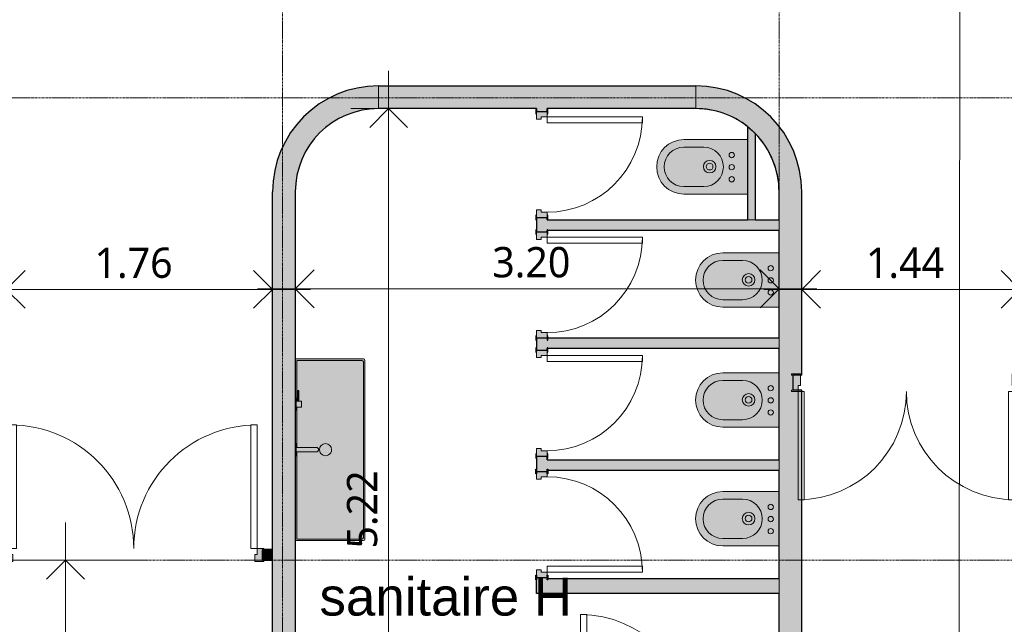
# Model space of a CAD drawing. Header units: millimetres. Extents: x -61176 to 31560, y -11428 to 53287.
# Tile 42 of 124: x -13941 to -7432, y 12388 to 16381. Entities that reach past the tile are written whole.
import ezdxf

# ---------------------------------------------------------------- set-up
doc = ezdxf.new("R2010")
doc.units = ezdxf.units.MM
doc.linetypes.add('Ligne de quadrillage', pattern=[22.225, 12.7, -3.175, 3.175, -3.175])
for name, color, linetype, lineweight in [('A-ANNO-DIMS', 211, 'Continuous', 9), ('A-ANNO-DIMS-100', 211, 'Continuous', 9), ('A-AREA-IDEN', 2, 'Continuous', 9), ('A-DOOR', 31, 'Continuous', 9), ('A-DOOR-FRAM', 31, 'Continuous', 9), ('A-FLOR', 192, 'Continuous', 9), ('A-WALL', 113, 'Continuous', 9), ('G-ANNO-SYMB', 111, 'Continuous', 9), ('I-WALL', 2, 'Continuous', 9), ('P-SANR-FIXT', 6, 'Continuous', 9), ('S-GRID', 1, 'Continuous', 9)]:
    doc.layers.add(name, color=color, linetype=linetype, lineweight=lineweight)
doc.styles.add('Arial_B', font='txt', dxfattribs={"height": 250})
doc.styles.add('Trebuchet MS_B', font='txt', dxfattribs={"height": 200})
doc.dimstyles.new('Cotes_linéaires_rouge_2mm', dxfattribs={"dimscale": 304.8, "dimtxt": 206.190181, "dimasz": 0.410105, "dimexe": 0.82021, "dimexo": 0.0625, "dimgap": 0.065617, "dimtad": 1, "dimlfac": 0.001, "dimrnd": 0.01, "dimzin": 0, "dimdsep": 46, "dimtxsty": 'Trebuchet MS_B', "dimblk1": 'OPEN30', "dimblk2": 'OPEN30', "dimsah": 1, "dimcen": 0.09, "dimdle": 0.82021, "dimazin": 0, "dimtfac": 1, "dimtdec": 4, "dimtix": 1, "dimtmove": 0, "dimatfit": 3, "dimfxl": 1.64042, "dimfxlon": 1, "dimtvp": 1, "dimtolj": 1, "dimtzin": 0, "dimarcsym": 2})

# ---------------------------------------------------------------- blocks, each defined once
blk = doc.blocks.new('Double _R_ - 1_43m x 2_04m-1269362-Niveau 1')
at = {"layer": 'A-DOOR-FRAM'}
h = blk.add_hatch(color=254, dxfattribs=at)
h.paths.add_polyline_path([(-760, 58), (-760, 50), (-750.5, 50.4), (-751.3, 58)])
h.paths.add_polyline_path([(715, 58), (715, 50), (760, 50), (760, 58), (750, 58)])
h.paths.add_polyline_path([(700, -50), (700, -58), (760, -58), (760, -50), (701.6, -50)])
h.paths.add_polyline_path([(-760, -50), (-760, -58), (-750.5, -58), (-750.5, -50)])
h = blk.add_hatch(color=254, dxfattribs=at)
h.paths.add_polyline_path([(-715, 58), (-750.5, 58), (-750, -58), (-700, -58), (-700, 18), (-715, 18), (-715, 50)])
h.paths.add_polyline_path([(750, 50), (715, 50), (715, 18), (700, 18), (700, -50), (750, -50)])
at = {"layer": 'A-DOOR'}
for p, q in [((-675, 773), (-715, 773)), ((-715, 773), (-715, 58)), ((-675, 58), (-675, 773)), ((675, 58), (675, 773)), ((675, 773), (715, 773)), ((715, 773), (715, 58)), ((-715, 58), (-675, 58)), ((715, 58), (675, 58))]:
    blk.add_line(p, q, dxfattribs=at)
for centre, start, end in [((-715, 58), 0, 90), ((715, 58), 90, 180)]:
    blk.add_arc(centre, 715, start, end, dxfattribs=at)
at = {"layer": 'A-DOOR-FRAM', "lineweight": 18}
for p, q in [((-760, 58), (-751.3, 58)), ((-760, 50), (-760, 58)), ((-750.5, 50), (-760, 50)), ((-750.5, 58), (-715, 58)), ((-750, -50), (-750, 50)), ((-715, 58), (-715, 18)), ((-715, 18), (-700, 18)), ((-700, 18), (-700, -58)), ((700, 18), (715, 18)), ((700, -50), (700, 18)), ((715, 58), (760, 58)), ((715, 50), (715, 58)), ((715, 18), (715, 50)), ((750, 50), (750, -50)), ((760, 50), (750, 50)), ((760, 58), (760, 50)), ((-760, -50), (-750.5, -50)), ((-760, -58), (-760, -50)), ((-751.5, -58), (-760, -58)), ((-700, -58), (-750.5, -58)), ((700, -58), (700, -50)), ((760, -58), (700, -58)), ((750, -50), (760, -50)), ((760, -50), (760, -58))]:
    blk.add_line(p, q, dxfattribs=at)
blk = doc.blocks.new('Double _R_ - 1_63m x 2_04m-1281757-Niveau 1')
at = {"layer": 'A-DOOR-FRAM'}
h = blk.add_hatch(color=254, dxfattribs=at)
h.paths.add_polyline_path([(-850, -43), (-842.4, -43), (-842.4, -35), (-860, -35), (-860, -43), (-850, -43)])
h.paths.add_polyline_path([(-842.4, 35), (-842.4, 43), (-860, 43), (-859.4, 35), (-844.4, 35)])
h = blk.add_hatch(color=254, dxfattribs=at)
h.paths.add_polyline_path([(860, -43), (860, -35), (850, -35), (850, 35), (860, 35), (860, 43), (815, 43), (815, 3), (800, 3), (800, -43), (850, -43)])
h.paths.add_polyline_path([(-842.4, -43), (-800, -43), (-800, 3), (-815, 3), (-815, 43), (-842.4, 43), (-842.4, 35), (-850, 35), (-850, -35), (-842.4, -35), (-842.4, -36.2)])
at = {"layer": 'A-DOOR'}
for p, q in [((-775, 858), (-815, 858)), ((-815, 858), (-815, 43)), ((-775, 43), (-775, 858)), ((775, 43), (775, 858)), ((775, 858), (815, 858)), ((815, 858), (815, 43)), ((-815, 43), (-775, 43)), ((815, 43), (775, 43))]:
    blk.add_line(p, q, dxfattribs=at)
for centre, start, end in [((-815, 43), 0, 90), ((815, 43), 90, 180)]:
    blk.add_arc(centre, 815, start, end, dxfattribs=at)
at = {"layer": 'A-DOOR-FRAM', "lineweight": 18}
for p, q in [((-860, 43), (-842.4, 43)), ((-860, 35), (-860, 43)), ((-850, 35), (-859.4, 35)), ((-850, -35), (-850, 35)), ((-842.4, 43), (-815, 43)), ((-815, 43), (-815, 3)), ((-815, 3), (-800, 3)), ((-800, 3), (-800, -43)), ((800, 3), (815, 3)), ((800, -43), (800, 3)), ((815, 43), (860, 43)), ((815, 3), (815, 43)), ((850, 35), (850, -35)), ((860, 35), (850, 35)), ((860, 43), (860, 35)), ((-860, -35), (-850, -35)), ((-860, -43), (-860, -35)), ((-850.6, -43), (-860, -43)), ((-842.4, -43), (-850, -43)), ((-800, -43), (-842.4, -43)), ((860, -43), (800, -43)), ((850, -35), (860, -35)), ((860, -35), (860, -43))]:
    blk.add_line(p, q, dxfattribs=at)
blk = doc.blocks.new('Bidet - 02 - 550 x 360mm-1282880-Niveau 1')
at = {"layer": 'P-SANR-FIXT'}
blk.add_hatch(color=254, dxfattribs=at).paths.add_polyline_path([(125, 626.5), (78.5, 620.4), (35.2, 602.5), (-2, 574), (-30.5, 536.8), (-48.4, 493.5), (-54.6, 447), (-54.6, 75), (304.6, 75), (304.6, 447), (298.4, 493.5), (280.5, 536.8), (252, 574), (214.8, 602.5), (171.5, 620.4)])
for p, q in [((-54.6, 447), (-54.6, 75)), ((-5.1, 315.7), (-5.1, 447)), ((254.9, 315.7), (254.9, 447)), ((304.6, 75), (304.6, 447)), ((-54.6, 75), (304.6, 75))]:
    blk.add_line(p, q, dxfattribs=at)
for centre, radius, start, end in [((125, 447), 179.6, 360, 180), ((124.9, 447), 130, 360, 180), ((124.9, 315.7), 130, 180, 360), ((126.3, 276.4), 41.6, 0, 180), ((126.3, 276.4), 41.6, 180, 360), ((126.3, 276.4), 22.1, 90, 270), ((126.3, 276.4), 22.1, 270, 90), ((42.9, 130.3), 17.5, 0, 180), ((42.9, 130.3), 17.5, 180, 360), ((122.9, 130.3), 17.5, 90, 270), ((122.9, 130.3), 17.5, 270, 90), ((202.9, 130.3), 17.5, 0, 180), ((202.9, 130.3), 17.5, 180, 360)]:
    blk.add_arc(centre, radius, start, end, dxfattribs=at)
blk = doc.blocks.new('Bidet - 02 - 550 x 360mm-1283203-Niveau 1')
at = {"layer": 'P-SANR-FIXT'}
blk.add_hatch(color=254, dxfattribs=at).paths.add_polyline_path([(-54.6, 25), (304.6, 25), (304.6, 447), (298.4, 493.5), (280.5, 536.8), (252, 574), (214.8, 602.5), (171.5, 620.4), (125, 626.5), (78.5, 620.4), (35.2, 602.5), (-2, 574), (-30.5, 536.8), (-48.4, 493.5), (-54.6, 447)])
for p, q in [((-54.6, 447), (-54.6, 25)), ((-5.1, 315.7), (-5.1, 447)), ((254.9, 315.7), (254.9, 447)), ((304.6, 25), (304.6, 447)), ((-54.6, 25), (304.6, 25))]:
    blk.add_line(p, q, dxfattribs=at)
for centre, radius, start, end in [((125, 447), 179.6, 360, 180), ((124.9, 447), 130, 360, 180), ((124.9, 315.7), 130, 180, 360), ((126.3, 276.4), 41.6, 0, 180), ((126.3, 276.4), 41.6, 180, 360), ((126.3, 276.4), 22.1, 90, 270), ((126.3, 276.4), 22.1, 270, 90), ((42.9, 130.3), 17.5, 0, 180), ((42.9, 130.3), 17.5, 180, 360), ((122.9, 130.3), 17.5, 90, 270), ((122.9, 130.3), 17.5, 270, 90), ((202.9, 130.3), 17.5, 0, 180), ((202.9, 130.3), 17.5, 180, 360)]:
    blk.add_arc(centre, radius, start, end, dxfattribs=at)
blk = doc.blocks.new('Lavabo de salle de bain blanc - 1200 mm x 400 mm-1284934-Niveau 1')
at = {"layer": 'P-SANR-FIXT'}
blk.add_hatch(color=254, dxfattribs=at).paths.add_polyline_path([(612.5, 525), (611.1, 530), (607.5, 533.7), (602.5, 535), (-577.5, 535), (-584.6, 532.1), (-587.5, 525), (-587.5, 75), (612.5, 75)])
for p, q in [((-587.5, 525), (-587.5, 75)), ((602.5, 535), (-577.5, 535)), ((-567.5, 525), (592.5, 525)), ((612.5, 75), (612.5, 525)), ((-577.5, 85), (-577.5, 515)), ((602.5, 515), (602.5, 85)), ((-2.5, 214.4), (-2.5, 80)), ((27.5, 214.4), (27.5, 80)), ((-587.5, 75), (612.5, 75)), ((-307.5, 85), (-577.5, 85)), ((-377.5, 98.2), (-307.5, 98.2)), ((-377.5, 91.8), (-377.5, 98.2)), ((-377.5, 91.8), (-307.5, 91.8)), ((-327.5, 80), (-327.5, 75)), ((-327.5, 80), (-247.5, 80)), ((-307.5, 116.1), (-307.5, 80)), ((-307.5, 116.1), (-267.5, 116.1)), ((-267.5, 116.1), (-267.5, 80)), ((-2.5, 85), (-267.5, 85)), ((-247.5, 80), (-247.5, 75)), ((-27.5, 80), (-27.5, 75)), ((-27.5, 80), (52.5, 80)), ((602.5, 85), (27.5, 85)), ((52.5, 80), (52.5, 75))]:
    blk.add_line(p, q, dxfattribs=at)
for centre, radius, start, end in [((-577.5, 525), 10, 90, 180), ((-567.5, 515), 10, 90, 180), ((592.5, 515), 10, 0, 90), ((602.5, 525), 10, 0, 90), ((12.5, 275), 40, 90, 270), ((12.5, 275), 40, 270, 90)]:
    blk.add_arc(centre, radius, start, end, dxfattribs=at)
blk.add_ellipse((12.5, 214.4), major_axis=(-15, 0), ratio=0.983353, start_param=3.141593, end_param=6.283185, dxfattribs=at)
blk = doc.blocks.new('__Int_ Simple - __PP _0_73m x 2_04m_-1272696-Niveau 1')
at = {"layer": 'A-DOOR'}
h = blk.add_hatch(color=254, dxfattribs=at)
h.paths.add_polyline_path([(380, 35), (380, 40), (350, 40), (350, 35)])
h.paths.add_polyline_path([(380, -40), (380, -35), (350, -35), (350, -40)])
h.paths.add_polyline_path([(-420, -40), (-420, -35), (-450, -35), (-450, -40)])
h.paths.add_polyline_path([(-420, 35), (-420, 40), (-450, 40), (-450, 35)])
at = {"layer": 'A-DOOR-FRAM'}
h = blk.add_hatch(color=254, dxfattribs=at)
h.paths.add_polyline_path([(365, -35), (365, 35), (315, 35), (315, 5), (330, 5), (330, -35)])
h.paths.add_polyline_path([(-385, 35), (-435, 35), (-435, -35), (-400, -35), (-400, 5), (-385, 5)])
at = {"layer": 'A-DOOR', "lineweight": 25}
for p, q in [((-420, 40), (-450, 40)), ((-450, 40), (-450, 35)), ((-450, 35), (-420, 35)), ((-420, 35), (-420, 40)), ((380, 40), (350, 40)), ((350, 40), (350, 35)), ((350, 35), (380, 35)), ((380, 35), (380, 40)), ((-420, -35), (-450, -35)), ((-450, -35), (-450, -40)), ((-450, -40), (-420, -40)), ((-420, -40), (-420, -35)), ((380, -35), (350, -35)), ((350, -35), (350, -40)), ((350, -40), (380, -40)), ((380, -40), (380, -35))]:
    blk.add_line(p, q, dxfattribs=at)
at = {"layer": 'A-DOOR'}
for p, q in [((330, -35), (290, -35)), ((290, -765), (290, -35)), ((330, -35), (330, -765)), ((330, -765), (290, -765))]:
    blk.add_line(p, q, dxfattribs=at)
blk.add_arc((330, -35), 730, 180, 270, dxfattribs=at)
at = {"layer": 'A-DOOR-FRAM', "lineweight": 18}
for p, q in [((-435, 35), (-435, -35)), ((-385, 35), (-435, 35)), ((-400, -35), (-400, 5)), ((-400, 5), (-385, 5)), ((-385, 5), (-385, 35)), ((365, 35), (315, 35)), ((315, 35), (315, 5)), ((315, 5), (330, 5)), ((330, 5), (330, -35)), ((365, -35), (365, 35)), ((-435, -35), (-400, -35)), ((330, -35), (365, -35))]:
    blk.add_line(p, q, dxfattribs=at)
blk = doc.blocks.new('__Int_ Simple - __PP _0_63m x 2_04m_-1282696-Niveau 1')
at = {"layer": 'A-DOOR'}
h = blk.add_hatch(color=254, dxfattribs=at)
h.paths.add_polyline_path([(-400, -35), (-400, -40), (-370, -40), (-370, -35)])
h.paths.add_polyline_path([(-400, 35), (-370, 35), (-370, 40), (-400, 40)])
h.paths.add_polyline_path([(300, 35), (330, 35), (330, 40), (300, 40)])
h.paths.add_polyline_path([(300, -35), (300, -40), (330, -40), (330, -35)])
at = {"layer": 'A-DOOR-FRAM'}
h = blk.add_hatch(color=254, dxfattribs=at)
h.paths.add_polyline_path([(-385, -35), (-350, -35), (-350, 5), (-335, 5), (-335, 35), (-385, 35)])
h.paths.add_polyline_path([(265, 5), (280, 5), (280, -35), (315, -35), (315, 35), (265, 35)])
at = {"layer": 'A-DOOR', "lineweight": 25}
for p, q in [((-370, 40), (-400, 40)), ((-400, 40), (-400, 35)), ((-400, 35), (-370, 35)), ((-370, 35), (-370, 40)), ((330, 40), (300, 40)), ((300, 40), (300, 35)), ((300, 35), (330, 35)), ((330, 35), (330, 40)), ((-370, -35), (-400, -35)), ((-400, -35), (-400, -40)), ((-400, -40), (-370, -40)), ((-370, -40), (-370, -35)), ((330, -35), (300, -35)), ((300, -35), (300, -40)), ((300, -40), (330, -40)), ((330, -40), (330, -35))]:
    blk.add_line(p, q, dxfattribs=at)
at = {"layer": 'A-DOOR'}
for p, q in [((280, -35), (240, -35)), ((240, -665), (240, -35)), ((280, -35), (280, -665)), ((280, -665), (240, -665))]:
    blk.add_line(p, q, dxfattribs=at)
blk.add_arc((280, -35), 630, 180, 270, dxfattribs=at)
at = {"layer": 'A-DOOR-FRAM', "lineweight": 18}
for p, q in [((-385, 35), (-385, -35)), ((-335, 35), (-385, 35)), ((-350, -35), (-350, 5)), ((-350, 5), (-335, 5)), ((-335, 5), (-335, 35)), ((315, 35), (265, 35)), ((265, 35), (265, 5)), ((265, 5), (280, 5)), ((280, 5), (280, -35)), ((315, -35), (315, 35)), ((-385, -35), (-350, -35)), ((280, -35), (315, -35))]:
    blk.add_line(p, q, dxfattribs=at)
blk = doc.blocks.new('__Int_ Simple - __PP _0_63m x 2_04m_-1293072-Niveau 1')
at = {"layer": 'A-DOOR'}
h = blk.add_hatch(color=254, dxfattribs=at)
h.paths.add_polyline_path([(330, 35), (330, 40), (300, 40), (300, 35)])
h.paths.add_polyline_path([(330, -40), (330, -35), (300, -35), (300, -40)])
h.paths.add_polyline_path([(-370, -35), (-400, -35), (-400, -40), (-370, -40)])
h.paths.add_polyline_path([(-370, 40), (-400, 40), (-400, 35), (-370, 35)])
at = {"layer": 'A-DOOR-FRAM'}
h = blk.add_hatch(color=254, dxfattribs=at)
h.paths.add_polyline_path([(315, 35), (280, 35), (280, -5), (265, -5), (265, -35), (315, -35)])
h.paths.add_polyline_path([(-335, -35), (-335, -5), (-350, -5), (-350, 35), (-385, 35), (-385, -35)])
at = {"layer": 'A-DOOR'}
for p, q in [((280, 665), (240, 665)), ((240, 665), (240, 35)), ((280, 35), (280, 665)), ((280, 35), (240, 35))]:
    blk.add_line(p, q, dxfattribs=at)
at = {"layer": 'A-DOOR', "lineweight": 25}
for p, q in [((-400, 35), (-400, 40)), ((-400, 40), (-370, 40)), ((-370, 35), (-400, 35)), ((-370, 40), (-370, 35)), ((300, 35), (300, 40)), ((300, 40), (330, 40)), ((330, 35), (300, 35)), ((330, 40), (330, 35)), ((-400, -40), (-400, -35)), ((-400, -35), (-370, -35)), ((-370, -40), (-400, -40)), ((-370, -35), (-370, -40)), ((300, -40), (300, -35)), ((300, -35), (330, -35)), ((330, -40), (300, -40)), ((330, -35), (330, -40))]:
    blk.add_line(p, q, dxfattribs=at)
at = {"layer": 'A-DOOR'}
blk.add_arc((280, 35), 630, 90, 180, dxfattribs=at)
at = {"layer": 'A-DOOR-FRAM', "lineweight": 18}
for p, q in [((-385, 35), (-350, 35)), ((-385, -35), (-385, 35)), ((-350, 35), (-350, -5)), ((280, 35), (315, 35)), ((280, -5), (280, 35)), ((315, 35), (315, -35)), ((-335, -35), (-385, -35)), ((-350, -5), (-335, -5)), ((-335, -5), (-335, -35)), ((265, -5), (280, -5)), ((265, -35), (265, -5)), ((315, -35), (265, -35))]:
    blk.add_line(p, q, dxfattribs=at)
blk = doc.blocks.new('DIMBLOCK157-Niveau 1')
at = {"layer": 'A-ANNO-DIMS-100'}
for p, q in [((-14029.1, 14100.2), (-14029.1, 14850.2)), ((-12269.1, 14100.2), (-12269.1, 14850.2)), ((-12019.1, 14600.2), (-14279.1, 14600.2)), ((-14029.1, 14600.2), (-14029.1, 14100.2)), ((-12269.1, 14600.2), (-12269.1, 14100.2))]:
    blk.add_line(p, q, dxfattribs=at)
at = {"layer": 'A-ANNO-DIMS-100', "lineweight": 25}
for p, q in [((-14029.1, 14600.2), (-13904.1, 14725.2)), ((-12269.1, 14600.2), (-12394.1, 14725.2)), ((-14029.1, 14600.2), (-13904.1, 14475.2)), ((-12269.1, 14600.2), (-12394.1, 14475.2))]:
    blk.add_line(p, q, dxfattribs=at)
at = {"layer": 'A-ANNO-DIMS-100', "color": 0, "insert": (-13446.2, 14876.1), "char_height": 200, "width": 712.929, "attachment_point": 1, "line_spacing_factor": 1.048425, "style": 'Trebuchet MS_B'}
blk.add_mtext('1.76', dxfattribs=at)
blk = doc.blocks.new('_Open30')
at = {"color": 0, "linetype": 'ByBlock', "lineweight": -2}
for p, q in [((-1, 0.268), (0, 0)), ((0, 0), (-1, -0.268)), ((0, 0), (-1, 0))]:
    blk.add_line(p, q, dxfattribs=at)
blk = doc.blocks.new('DIMBLOCK164-Niveau 1')
at = {"layer": 'A-ANNO-DIMS-100'}
for p, q in [((-13637.4, 13061.6), (-13637.4, 3694)), ((-13137.4, 12811.6), (-13887.4, 12811.6)), ((-13637.4, 12811.6), (-13137.4, 12811.6)), ((-13137.4, 3944), (-13887.4, 3944)), ((-13637.4, 3944), (-13137.4, 3944))]:
    blk.add_line(p, q, dxfattribs=at)
at = {"layer": 'A-ANNO-DIMS-100', "lineweight": 25}
for p, q in [((-13637.4, 12811.6), (-13762.4, 12686.6)), ((-13637.4, 12811.6), (-13512.4, 12686.6)), ((-13637.4, 3944), (-13762.4, 4069)), ((-13637.4, 3944), (-13512.4, 4069))]:
    blk.add_line(p, q, dxfattribs=at)
at = {"layer": 'A-ANNO-DIMS-100', "color": 0, "insert": (-13913.3, 8080.7), "char_height": 200, "width": 712.929, "attachment_point": 1, "rotation": 90, "line_spacing_factor": 1.048425, "style": 'Trebuchet MS_B'}
blk.add_mtext('8.87', dxfattribs=at)
blk = doc.blocks.new('DIMBLOCK194-Niveau 1')
at = {"layer": 'A-ANNO-DIMS-100'}
for p, q in [((-8771.3, 15100.2), (-8771.3, 14350.2)), ((-8771.3, 14600.2), (-8771.3, 15100.2)), ((-7329.1, 15100.2), (-7329.1, 14350.2)), ((-7329.1, 14600.2), (-7329.1, 15100.2)), ((-9021.3, 14600.2), (-7079.1, 14600.2))]:
    blk.add_line(p, q, dxfattribs=at)
at = {"layer": 'A-ANNO-DIMS-100', "lineweight": 25}
for p, q in [((-8771.3, 14600.2), (-8646.3, 14725.2)), ((-7329.1, 14600.2), (-7454.1, 14725.2)), ((-8771.3, 14600.2), (-8646.3, 14475.2)), ((-7329.1, 14600.2), (-7454.1, 14475.2))]:
    blk.add_line(p, q, dxfattribs=at)
at = {"layer": 'A-ANNO-DIMS-100', "color": 0, "insert": (-8347.2, 14876.1), "char_height": 200, "width": 712.929, "attachment_point": 1, "rotation": 360, "line_spacing_factor": 1.048425, "style": 'Trebuchet MS_B'}
blk.add_mtext('1.44', dxfattribs=at)
blk = doc.blocks.new('DIMBLOCK195-Niveau 1')
at = {"layer": 'A-ANNO-DIMS-100'}
for p, q in [((-12119.1, 14103.9), (-12119.1, 14853.9)), ((-8921.3, 14103.9), (-8921.3, 14853.9)), ((-8671.3, 14603.9), (-12369.1, 14603.9)), ((-12119.1, 14603.9), (-12119.1, 14103.9)), ((-8921.3, 14603.9), (-8921.3, 14103.9))]:
    blk.add_line(p, q, dxfattribs=at)
at = {"layer": 'A-ANNO-DIMS-100', "lineweight": 25}
for p, q in [((-12119.1, 14603.9), (-11994.1, 14728.9)), ((-8921.3, 14603.9), (-9046.3, 14728.9)), ((-12119.1, 14603.9), (-11994.1, 14478.9)), ((-8921.3, 14603.9), (-9046.3, 14478.9))]:
    blk.add_line(p, q, dxfattribs=at)
at = {"layer": 'A-ANNO-DIMS-100', "color": 0, "insert": (-10817.2, 14879.8), "char_height": 200, "width": 712.929, "attachment_point": 1, "rotation": 360, "line_spacing_factor": 1.048425, "style": 'Trebuchet MS_B'}
blk.add_mtext('3.20', dxfattribs=at)
blk = doc.blocks.new('DIMBLOCK196-Niveau 1')
at = {"layer": 'A-ANNO-DIMS-100'}
for p, q in [((-11501.8, 16044), (-11501.8, 10325.9)), ((-11001.8, 15794), (-11751.8, 15794)), ((-11501.8, 15794), (-11001.8, 15794)), ((-12001.8, 10575.9), (-11251.8, 10575.9)), ((-11501.8, 10575.9), (-12001.8, 10575.9))]:
    blk.add_line(p, q, dxfattribs=at)
at = {"layer": 'A-ANNO-DIMS-100', "lineweight": 25}
for p, q in [((-11501.8, 15794), (-11626.8, 15669)), ((-11501.8, 15794), (-11376.8, 15669)), ((-11501.8, 10575.9), (-11626.8, 10700.9)), ((-11501.8, 10575.9), (-11376.8, 10700.9))]:
    blk.add_line(p, q, dxfattribs=at)
at = {"layer": 'A-ANNO-DIMS-100', "color": 0, "insert": (-11777.7, 12887.9), "char_height": 200, "width": 712.929, "attachment_point": 1, "rotation": 90, "line_spacing_factor": 1.048425, "style": 'Trebuchet MS_B'}
blk.add_mtext('5.22', dxfattribs=at)

msp = doc.modelspace()

# ---------------------------------------------------------------- hatches: boundary and pattern name
at = {"layer": 'A-FLOR'}
h = msp.add_hatch(color=10, dxfattribs=at)
h.paths.add_polyline_path([(-4884.115, 9286.566), (-4752.174, 9334.003), (-4686.996, 9363.989), (-4884.115, 9363.989), (-4884.115, 9288.989)])
h.paths.add_polyline_path([(-84.115, 9363.989), (-84.115, 9762.593), (-234.115, 9547.909), (-203.833, 9483.058), (-163.829, 9416.934), (-124.699, 9363.989)])
h.paths.add_polyline_path([(1624.068, 12069.756), (1589.77, 12090.143), (1587.038, 12090.143), (1589.77, 12088.638)])
h.paths.add_polyline_path([(1546.199, 12109.925), (1518.211, 12122.196), (1496.021, 12129.455), (1521.648, 12119.48)])
h.paths.add_polyline_path([(1466.825, 12139.004), (1450.541, 12144.33), (1444.971, 12144.33), (1450.835, 12142.901)])
h.paths.add_polyline_path([(1385.467, 12157.931), (1377.308, 12159.636), (1380.071, 12158.51)])
h.paths.add_polyline_path([(-5071.646, 12322.739), (-4686.429, 12322.739), (-4689.285, 12324.202), (-4829.115, 12380.251), (-4959.497, 12420.151), (-5102.487, 12450.284), (-5235.252, 12466.977), (-5369.115, 12472.739), (-5369.115, 12322.739), (-5072.077, 12322.739)])
h.paths.add_polyline_path([(-9078.669, 15629.175), (-9078.703, 15629.215), (-9078.674, 15629.182)])
at = {"layer": 'A-WALL', "transparency": 33554534}
for points in [[(-12269.115, 15243.989), (-12119.115, 15243.989), (-12113.517, 15322.262), (-12096.836, 15398.942), (-12069.413, 15472.467), (-12031.805, 15541.342), (-11984.777, 15604.163), (-11929.289, 15659.651), (-11866.468, 15706.679), (-11797.593, 15744.287), (-11724.068, 15771.71), (-11647.388, 15788.391), (-11569.115, 15793.989), (-11569.115, 15943.989), (-11660.483, 15938.001), (-11750.288, 15920.137), (-11836.994, 15890.705), (-11919.115, 15850.207), (-11995.248, 15799.337), (-12064.09, 15738.964), (-12124.462, 15670.122), (-12175.333, 15593.989), (-12215.831, 15511.868), (-12245.263, 15425.162), (-12263.127, 15335.358)], [(-8771.258, 15243.989), (-8777.246, 15335.358), (-8795.11, 15425.162), (-8824.542, 15511.868), (-8865.04, 15593.989), (-8915.911, 15670.122), (-8976.283, 15738.964), (-9045.125, 15799.337), (-9121.258, 15850.207), (-9203.379, 15890.705), (-9290.085, 15920.137), (-9379.89, 15938.001), (-9471.258, 15943.989), (-9471.258, 15793.989), (-9389.331, 15787.35), (-9325.1, 15774.214), (-9255.327, 15749.829), (-9189.453, 15716.309), (-9128.652, 15674.242), (-9102.966, 15652.475), (-9078.666, 15629.172), (-9032.274, 15575.339), (-8993.21, 15515.964), (-8962.129, 15452.046), (-8939.55, 15384.655), (-8925.85, 15314.914), (-8921.258, 15243.989)], [(-12269.115, 11053.203), (-12119.115, 11059.385), (-12119.115, 15243.989), (-12269.115, 15243.989), (-12269.115, 12347.426)], [(-8771.258, 6343.989), (-8771.258, 7633.989), (-8843.356, 7633.989), (-8843.356, 7733.989), (-8771.258, 7733.989), (-8771.258, 13933.989), (-8829.606, 13933.989), (-8829.606, 14033.989), (-8771.258, 14033.989), (-8771.258, 15243.989), (-8921.258, 15243.989), (-8921.258, 6343.989)]]:
    msp.add_hatch(color=55, dxfattribs=at).paths.add_polyline_path(points)
at = {"layer": 'I-WALL', "transparency": 33554534}
for points in [[(-10524.707, 15793.989), (-9471.258, 15793.989), (-9471.258, 15943.989), (-11569.115, 15943.989), (-11569.115, 15793.989), (-11412.45, 15793.989)], [(-9128.668, 15059.747), (-9078.668, 15059.747), (-9078.668, 15629.182), (-9102.978, 15652.486), (-9128.668, 15674.259)], [(-10454.707, 14989.747), (-8921.258, 14989.747), (-8921.258, 15059.747), (-10454.707, 15059.747), (-10454.707, 15045.863)], [(-10454.707, 14209.248), (-8921.258, 14209.248), (-8921.258, 14279.248), (-10454.707, 14279.248)], [(-10454.707, 13404.747), (-8921.258, 13404.747), (-8921.258, 13474.747), (-10454.707, 13474.747)], [(-12269.115, 12811.551), (-12269.115, 12881.551), (-12336.752, 12881.551), (-12336.752, 12811.551)], [(-10524.707, 12590.898), (-8921.258, 12590.898), (-8921.258, 12690.898), (-10524.707, 12690.898)]]:
    msp.add_hatch(color=55, dxfattribs=at).paths.add_polyline_path(points)
h = msp.add_hatch(color=55, dxfattribs=at)
h.paths.add_polyline_path([(-10524.707, 12690.898), (-10454.707, 12690.898), (-10454.707, 12697.823), (-10524.707, 12697.823)])
h.paths.add_polyline_path([(-10524.707, 13397.823), (-10454.707, 13397.823), (-10454.707, 13499.497), (-10524.707, 13499.497)])
h.paths.add_polyline_path([(-10454.707, 14199.497), (-10454.707, 14279.248), (-10524.707, 14279.248), (-10524.707, 14199.497)])
h.paths.add_polyline_path([(-10524.707, 14979.248), (-10454.707, 14979.248), (-10454.707, 15074.993), (-10524.707, 15074.993), (-10524.707, 15045.863)])
h.paths.add_polyline_path([(-10524.707, 15774.993), (-10454.707, 15774.993), (-10454.707, 15793.989), (-10524.707, 15793.989)])

# ---------------------------------------------------------------- linework, layer by layer
at = {"layer": 'A-WALL'}
for p, q in [((-11569.115, 15943.989), (-11569.115, 15793.989)), ((-11569.115, 15943.989), (-11569.115, 15793.989)), ((-9471.258, 15943.989), (-9471.258, 15793.989)), ((-9471.258, 15943.989), (-9471.258, 15793.989)), ((-8921.258, 15059.747), (-8921.258, 14209.248)), ((-8921.258, 13474.747), (-8921.258, 12590.898)), ((-12269.115, 12881.551), (-12269.115, 12811.551))]:
    msp.add_line(p, q, dxfattribs=at)
at = {"layer": 'A-WALL', "lineweight": 25}
for p, q in [((-12269.115, 12881.551), (-12269.115, 15243.989)), ((-12119.115, 15243.989), (-12119.115, 11059.385)), ((-8921.258, 15059.747), (-8921.258, 15243.989)), ((-8771.258, 14033.989), (-8771.258, 15243.989)), ((-8921.258, 14279.248), (-8921.258, 14989.747)), ((-8921.258, 13474.747), (-8921.258, 14209.248)), ((-8771.258, 14033.989), (-8829.606, 14033.989)), ((-8829.606, 14033.989), (-8829.606, 13933.989)), ((-8771.258, 13933.989), (-8829.606, 13933.989)), ((-8771.258, 7733.989), (-8771.258, 13933.989)), ((-8921.258, 12690.898), (-8921.258, 13404.747)), ((-12269.115, 11053.203), (-12269.115, 12811.551)), ((-8921.258, 11721.951), (-8921.258, 12590.898))]:
    msp.add_line(p, q, dxfattribs=at)
at = {"layer": 'A-WALL'}
for centre, radius, start, end in [((-11569.115, 15243.989), 700, 90, 180), ((-9471.258, 15243.989), 700, 360, 90), ((-11569.115, 15243.989), 550, 90, 180), ((-9471.258, 15243.989), 550, 82.0494388, 90), ((-9471.258, 15243.989), 550, 79.4079458, 82.0494388), ((-9471.258, 15243.989), 550, 74.0977131, 79.4079458), ((-9471.258, 15243.989), 550, 70.9343156, 74.0977131), ((-9471.258, 15243.989), 550, 66.1446041, 70.9343156), ((-9471.258, 15243.989), 550, 62.7633362, 66.1446041), ((-9471.258, 15243.989), 550, 58.1904826, 62.7633362), ((-9471.258, 15243.989), 550, 54.6848413, 58.1904826), ((-9471.258, 15243.989), 550, 51.3809985, 54.6848413), ((-9471.258, 15243.989), 550, 44.4550843, 51.4724699), ((-9471.258, 15243.989), 550, 49.4816071, 51.3809985), ((-9471.258, 15243.989), 550, 48.8058999, 49.4789363), ((-9471.258, 15243.989), 550, 44.334284, 48.804536), ((-9471.258, 15243.989), 550, 42.5279647, 44.334284), ((-9471.258, 15243.989), 550, 39.1630227, 42.5279647), ((-9471.258, 15243.989), 550, 34.6487876, 39.1630227), ((-9471.258, 15243.989), 550, 31.3065849, 34.6487876), ((-9471.258, 15243.989), 550, 26.7292251, 31.3065849), ((-9471.258, 15243.989), 550, 23.4661052, 26.7292251), ((-9471.258, 15243.989), 550, 18.7105418, 23.4661052), ((-9471.258, 15243.989), 550, 15.6370367, 18.7105418), ((-9471.258, 15243.989), 550, 10.3947766, 15.6370367), ((-9471.258, 15243.989), 550, 7.815731, 10.3947766), ((-9471.258, 15243.989), 550, 360, 7.815731)]:
    msp.add_arc(centre, radius, start, end, dxfattribs=at)
at = {"layer": 'A-WALL', "lineweight": 25}
for centre, radius, start, end in [((-11569.115, 15243.989), 700, 90, 180), ((-9471.258, 15243.989), 700, 360, 90), ((-11569.115, 15243.989), 550, 90, 180), ((-9471.258, 15243.989), 550, 51.4724699, 90), ((-9471.258, 15243.989), 550, 360, 44.4550843)]:
    msp.add_arc(centre, radius, start, end, dxfattribs=at)
at = {"layer": 'G-ANNO-SYMB'}
msp.add_line((-7736.956, 4984.232), (-7694.957, 48844.227), dxfattribs=at)
at = {"layer": 'I-WALL', "lineweight": 25}
for p, q in [((-11569.115, 15943.989), (-9471.258, 15943.989)), ((-10524.707, 15793.989), (-11569.115, 15793.989)), ((-10524.707, 15793.989), (-10524.707, 15774.993)), ((-10524.707, 15774.993), (-10454.707, 15774.993)), ((-9471.258, 15793.989), (-10454.707, 15793.989)), ((-10454.707, 15774.993), (-10454.707, 15793.989)), ((-9128.668, 15059.747), (-9128.668, 15674.259)), ((-9078.668, 15629.182), (-9078.668, 15059.747)), ((-10524.707, 15074.993), (-10524.707, 14979.248)), ((-10524.707, 15074.993), (-10454.707, 15074.993)), ((-10454.707, 15059.747), (-10454.707, 15074.993)), ((-10454.707, 15059.747), (-9128.668, 15059.747)), ((-9078.668, 15059.747), (-8921.258, 15059.747)), ((-10524.707, 14979.248), (-10454.707, 14979.248)), ((-10454.707, 14979.248), (-10454.707, 14989.747)), ((-8921.258, 14989.747), (-10454.707, 14989.747)), ((-10524.707, 14279.248), (-10524.707, 14199.497)), ((-10524.707, 14279.248), (-10454.707, 14279.248)), ((-10454.707, 14279.248), (-8921.258, 14279.248)), ((-10524.707, 14199.497), (-10454.707, 14199.497)), ((-8921.258, 14209.248), (-10454.707, 14209.248)), ((-10454.707, 14199.497), (-10454.707, 14209.248)), ((-10524.707, 13499.497), (-10524.707, 13397.823)), ((-10524.707, 13499.497), (-10454.707, 13499.497)), ((-10454.707, 13474.747), (-10454.707, 13499.497)), ((-10454.707, 13474.747), (-8921.258, 13474.747)), ((-10524.707, 13397.823), (-10454.707, 13397.823)), ((-10454.707, 13397.823), (-10454.707, 13404.747)), ((-8921.258, 13404.747), (-10454.707, 13404.747)), ((-12269.115, 12881.551), (-12336.752, 12881.551)), ((-12336.752, 12811.551), (-12336.752, 12881.551)), ((-12336.752, 12811.551), (-12269.115, 12811.551)), ((-10524.707, 12590.898), (-10524.707, 12697.823)), ((-10524.707, 12697.823), (-10454.707, 12697.823)), ((-10454.707, 12690.898), (-10454.707, 12697.823)), ((-10454.707, 12690.898), (-8921.258, 12690.898)), ((-8921.258, 12590.898), (-10524.707, 12590.898))]:
    msp.add_line(p, q, dxfattribs=at)
at = {"layer": 'I-WALL'}
for p, q in [((-10454.707, 15793.989), (-10454.707, 15793.989)), ((-9078.668, 15059.747), (-9128.668, 15059.747)), ((-9078.668, 15059.747), (-9078.668, 15059.747)), ((-8921.258, 13474.747), (-8921.258, 13474.747)), ((-12336.752, 12881.551), (-12336.752, 12881.551))]:
    msp.add_line(p, q, dxfattribs=at)
for start, end in [(47.9637771, 51.4703173), (44.4550843, 47.9620753)]:
    msp.add_arc((-9471.258, 15243.989), 550, start, end, dxfattribs=at)
at = {"layer": 'S-GRID', "linetype": 'Ligne de quadrillage', "lineweight": 18}
for p, q in [((-12204.115, -9486.555), (-12204.115, 51986.924)), ((-8921.615, -9486.555), (-8921.615, 51986.924)), ((-61176.497, 15865.239), (30259.658, 15865.239)), ((-61176.497, 12811.551), (30259.658, 12811.551))]:
    msp.add_line(p, q, dxfattribs=at)

# ---------------------------------------------------------------- block references
at = {"layer": 'A-DOOR'}
for name, p, rotation in [('__Int_ Simple - __PP _0_63m x 2_04m_-1282696-Niveau 1', (-10489.707, 15459.993), 89.99999999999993), ('__Int_ Simple - __PP _0_63m x 2_04m_-1282696-Niveau 1', (-10489.707, 14664.248), 89.99999999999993), ('__Int_ Simple - __PP _0_63m x 2_04m_-1282696-Niveau 1', (-10489.707, 13884.497), 89.99999999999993), ('Double _R_ - 1_43m x 2_04m-1269362-Niveau 1', (-8079.606, 13983.989), 180), ('__Int_ Simple - __PP _0_63m x 2_04m_-1293072-Niveau 1', (-10489.707, 13012.823), 269.9999999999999), ('__Int_ Simple - __PP _0_73m x 2_04m_-1272696-Niveau 1', (-9902.94, 11686.951), 180)]:
    msp.add_blockref(name, p, dxfattribs=dict(at, rotation=rotation))
msp.add_blockref('Double _R_ - 1_63m x 2_04m-1281757-Niveau 1', (-13186.752, 12846.551), dxfattribs=at)
at = {"layer": 'P-SANR-FIXT'}
for name, p, rotation in [('Bidet - 02 - 550 x 360mm-1283203-Niveau 1', (-9103.668, 15284.308), 89.9999999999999), ('Bidet - 02 - 550 x 360mm-1282880-Niveau 1', (-8846.258, 14536.997), 89.99999998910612), ('Lavabo de salle de bain blanc - 1200 mm x 400 mm-1284934-Niveau 1', (-12194.115, 13554.006), 269.9999999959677), ('Bidet - 02 - 550 x 360mm-1282880-Niveau 1', (-8846.258, 13744.497), 89.99999998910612), ('Bidet - 02 - 550 x 360mm-1282880-Niveau 1', (-8846.258, 12960.187), 89.99999998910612)]:
    msp.add_blockref(name, p, dxfattribs=dict(at, rotation=rotation))

# ---------------------------------------------------------------- texts
at = {"layer": 'A-AREA-IDEN', "insert": (-11958.877, 12695.771), "char_height": 250, "width": 2164.55625, "attachment_point": 1, "style": 'Arial_B'}
msp.add_mtext('sanitaire H', dxfattribs=at)

# ---------------------------------------------------------------- dimensions: what is measured, and where the dimension line sits
at = {"layer": 'A-ANNO-DIMS'}
for base, p1, p2, angle, override, picture, middle in [((-11501.776, 10575.885), (-11001.776, 15793.989), (-12001.776, 10575.885), 90, {"dimpost": '<>', "dimfxl": 5313.060324}, 'DIMBLOCK196-Niveau 1', (-11625.547, 13184.937)), ((-7329.115, 14600.181), (-8771.258, 15100.181), (-7329.115, 15100.181), 360, {"dimpost": '<>', "dimfxl": 1442.14272}, 'DIMBLOCK194-Niveau 1', (-8050.186, 14723.548)), ((-12119.115, 14603.931), (-8921.258, 14103.931), (-12119.115, 14103.931), 360, {"dimpost": '<>', "dimfxl": 3197.857277}, 'DIMBLOCK195-Niveau 1', (-10520.186, 14727.702)), ((-13637.391, 3943.989), (-13137.391, 12811.551), (-13137.391, 3943.989), 90, {"dimpost": '<>', "dimfxl": 8867.562161}, 'DIMBLOCK164-Niveau 1', (-13761.162, 8377.77))]:
    dim = msp.add_linear_dim(base=base, p1=p1, p2=p2, angle=angle, dimstyle='Cotes_linéaires_rouge_2mm', override=override, dxfattribs=at)
    dim.commit()
    dim.dimension.update_dxf_attribs({"geometry": picture, "text_midpoint": middle})
dim = msp.add_linear_dim(base=(-14029.115, 14600.181), p1=(-12269.115, 14100.181), p2=(-14029.115, 14100.181), dimstyle='Cotes_linéaires_rouge_2mm', override={"dimpost": '<>', "dimfxl": 1760.000003}, dxfattribs=at)
dim.commit()
dim.dimension.update_dxf_attribs({"geometry": 'DIMBLOCK157-Niveau 1', "text_midpoint": (-13149.115, 14724.154)})

doc.saveas('drawing.dxf')
